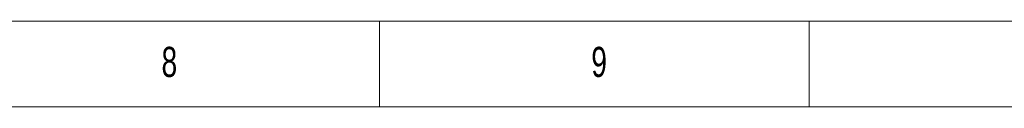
# Model space of a CAD drawing. Header units: millimetres. Extents: x 25069 to 61396, y 8621 to 21558.
# Tile 57 of 256: x 27153 to 27537, y 16586 to 16620. Entities that reach past the tile are written whole.
import ezdxf

# ---------------------------------------------------------------- set-up
doc = ezdxf.new("R2010")
doc.units = ezdxf.units.MM
doc.layers.add('10', color=7, linetype='Continuous')
doc.styles.add('SLDTEXTSTYLE5', font='TXT', dxfattribs={"width": 0.7})

msp = doc.modelspace()

# ---------------------------------------------------------------- linework, layer by layer
at = {"layer": '10', "lineweight": 18}
for p, q in [((29937.52, 16619.67), (25942.48, 16619.67)), ((27293.2, 16619.67), (27293.2, 16586.238)), ((27461.2, 16619.67), (27461.2, 16586.238)), ((29903.92, 16586.238), (26026.48, 16586.238))]:
    msp.add_line(p, q, dxfattribs=at)

# ---------------------------------------------------------------- texts
at = {"layer": '10', "lineweight": 18, "char_height": 11.76, "attachment_point": 2, "style": 'SLDTEXTSTYLE5'}
for s, insert in [('8', (27211.037, 16609.656)), ('9', (27379.037, 16609.656))]:
    msp.add_mtext(s, dxfattribs=dict(at, insert=insert))

doc.saveas('drawing.dxf')
